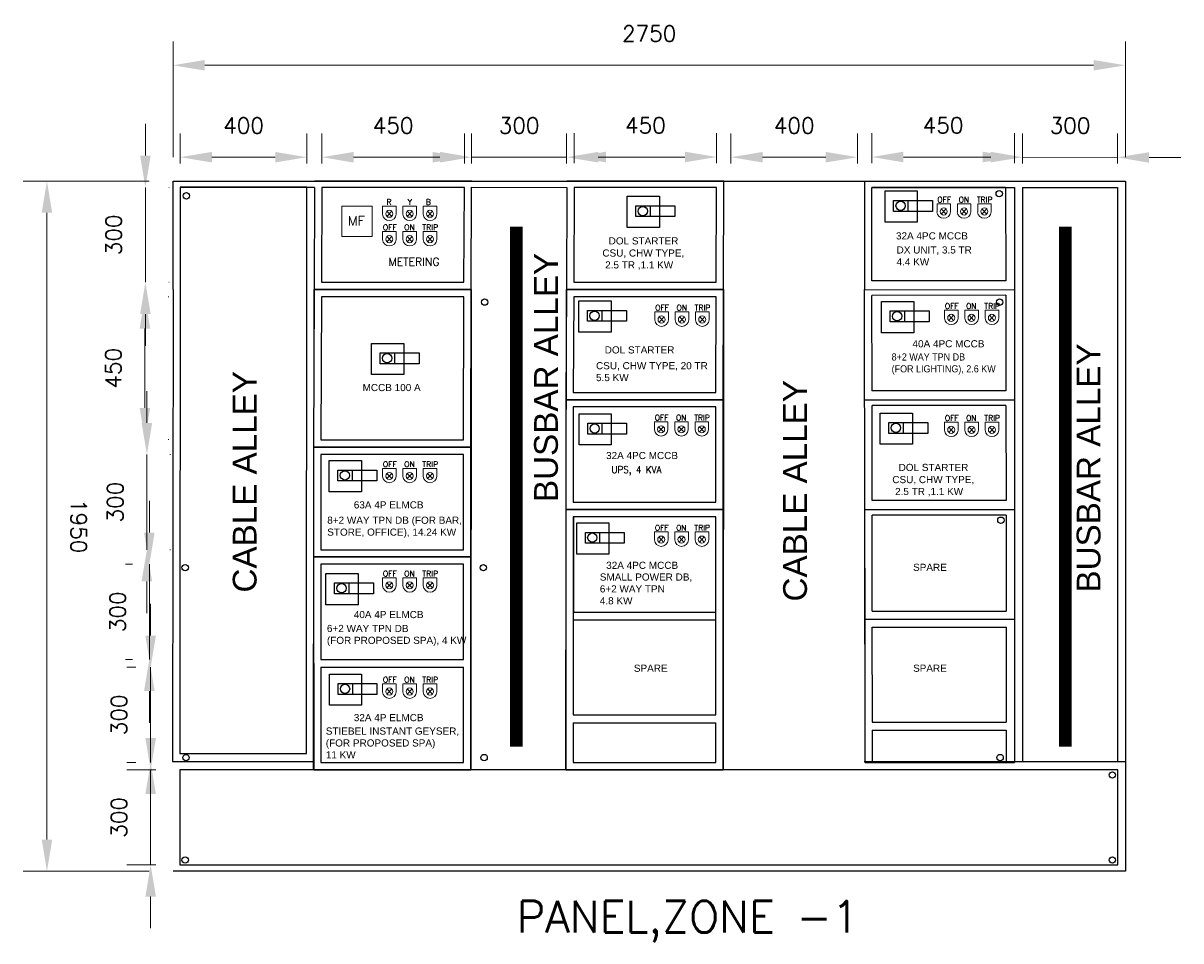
# Model space of a CAD drawing. Header units: millimetres. Extents: x 30872 to 314831, y -99829 to -24277.
# Tile 10 of 13: x 121115 to 124770, y -87685 to -84790. Entities that reach past the tile are written whole.
import ezdxf

# ---------------------------------------------------------------- set-up
doc = ezdxf.new("R2010")
doc.units = ezdxf.units.MM
doc.layers.add('SLD', color=7, linetype='Continuous')
doc.layers.add('SYMBOL', color=7, linetype='Continuous', lineweight=25)
doc.styles.add('Arial', font='arial.ttf')
doc.styles.add('Roman', font='romans', dxfattribs={"bigfont": 'bigfont'})
doc.styles.add('ROMANS', font='romans.shx')
doc.dimstyles.new('ISO-75', dxfattribs={"dimtxt": 188, "dimasz": 188, "dimexe": 75, "dimexo": 75, "dimgap": 75, "dimtad": 1, "dimtoh": 1, "dimdec": 0, "dimtxsty": 'ROMANS', "dimcen": 0, "dimclrd": 8, "dimclre": 8, "dimclrt": 141, "dimadec": 0, "dimazin": 0, "dimtfac": 1, "dimtdec": 0, "dimtix": 1, "dimtmove": 0, "dimatfit": 3, "dimfxl": 0, "dimlwd": 18, "dimlwe": 18, "dimarcsym": 0})

# ---------------------------------------------------------------- blocks, each defined once
blk = doc.blocks.new('*D37')
at = {"layer": 'Defpoints', "color": 0, "transparency": 16777216}
for p in [(123304.6, -85211.9), (122854.8, -85306.4), (123304.6, -85306.4)]:
    blk.add_point(p, dxfattribs=at)
at = {"layer": 'SLD', "color": 8, "lineweight": 18, "transparency": 16777216}
for p, q in [((122854.8, -85231.4), (122854.8, -85136.9)), ((123304.6, -85231.4), (123304.6, -85136.9)), ((122954.8, -85211.9), (123204.6, -85211.9))]:
    blk.add_line(p, q, dxfattribs=at)
at = {"layer": 'SLD', "color": 8, "transparency": 16777216}
for points in [[(122954.8, -85195.2), (122954.8, -85228.6), (122854.8, -85211.9)], [(123204.6, -85195.2), (123204.6, -85228.6), (123304.6, -85211.9)]]:
    blk.add_solid(points, dxfattribs=at)
at = {"layer": 'SLD', "transparency": 16777216, "insert": (123079.7, -85111.9), "char_height": 50, "attachment_point": 5, "style": 'ROMANS'}
blk.add_mtext('450', dxfattribs=at)
blk = doc.blocks.new('*D38')
at = {"layer": 'Defpoints', "color": 0, "transparency": 16777216}
for p in [(122531.2, -85212.5), (122531.2, -85307), (122830.7, -85307)]:
    blk.add_point(p, dxfattribs=at)
at = {"layer": 'SLD', "color": 8, "lineweight": 18, "transparency": 16777216}
for p, q in [((122531.2, -85232), (122531.2, -85137.5)), ((122830.7, -85232), (122830.7, -85137.5)), ((122431.2, -85212.5), (122331.2, -85212.5)), ((122830.7, -85212.5), (122531.2, -85212.5)), ((122930.7, -85212.5), (123030.7, -85212.5))]:
    blk.add_line(p, q, dxfattribs=at)
at = {"layer": 'SLD', "color": 8, "transparency": 16777216}
for points in [[(122431.2, -85195.8), (122431.2, -85229.2), (122531.2, -85212.5)], [(122930.7, -85195.8), (122930.7, -85229.2), (122830.7, -85212.5)]]:
    blk.add_solid(points, dxfattribs=at)
at = {"layer": 'SLD', "transparency": 16777216, "insert": (122681, -85112.5), "char_height": 50, "attachment_point": 5, "style": 'ROMANS'}
blk.add_mtext('300', dxfattribs=at)
blk = doc.blocks.new('*D39')
at = {"layer": 'Defpoints', "color": 0, "transparency": 16777216}
for p in [(122058.6, -85212.6), (122058.6, -85307.1), (122508.3, -85307.1)]:
    blk.add_point(p, dxfattribs=at)
at = {"layer": 'SLD', "color": 8, "lineweight": 18, "transparency": 16777216}
for p, q in [((122058.6, -85232.1), (122058.6, -85137.6)), ((122508.3, -85232.1), (122508.3, -85137.6)), ((122408.3, -85212.6), (122158.6, -85212.6))]:
    blk.add_line(p, q, dxfattribs=at)
at = {"layer": 'SLD', "color": 8, "transparency": 16777216}
for points in [[(122158.6, -85195.9), (122158.6, -85229.3), (122058.6, -85212.6)], [(122408.3, -85195.9), (122408.3, -85229.3), (122508.3, -85212.6)]]:
    blk.add_solid(points, dxfattribs=at)
at = {"layer": 'SLD', "transparency": 16777216, "insert": (122283.4, -85112.6), "char_height": 50, "attachment_point": 5, "style": 'ROMANS'}
blk.add_mtext('450', dxfattribs=at)
blk = doc.blocks.new('*D40')
at = {"layer": 'Defpoints', "color": 0, "transparency": 16777216}
for p in [(121611.5, -85212.5), (121611.5, -85307), (122011, -85307)]:
    blk.add_point(p, dxfattribs=at)
at = {"layer": 'SYMBOL', "color": 8, "lineweight": 18, "transparency": 16777216}
for p, q in [((121611.5, -85232), (121611.5, -85137.5)), ((122011, -85232), (122011, -85137.5)), ((121911, -85212.5), (121711.5, -85212.5))]:
    blk.add_line(p, q, dxfattribs=at)
at = {"layer": 'SYMBOL', "color": 8, "transparency": 16777216}
for points in [[(121711.5, -85195.8), (121711.5, -85229.2), (121611.5, -85212.5)], [(121911, -85195.8), (121911, -85229.2), (122011, -85212.5)]]:
    blk.add_solid(points, dxfattribs=at)
at = {"layer": 'SYMBOL', "transparency": 16777216, "insert": (121811.3, -85112.5), "char_height": 50, "attachment_point": 5, "style": 'ROMANS'}
blk.add_mtext('400', dxfattribs=at)
blk = doc.blocks.new('*D41')
at = {"layer": 'Defpoints', "color": 0, "transparency": 16777216}
for p in [(123349.6, -85212.5), (123349.6, -85307), (123749.1, -85307)]:
    blk.add_point(p, dxfattribs=at)
at = {"layer": 'SLD', "color": 8, "lineweight": 18, "transparency": 16777216}
for p, q in [((123349.6, -85232), (123349.6, -85137.5)), ((123749.1, -85232), (123749.1, -85137.5)), ((123649.1, -85212.5), (123449.6, -85212.5))]:
    blk.add_line(p, q, dxfattribs=at)
at = {"layer": 'SLD', "color": 8, "transparency": 16777216}
for points in [[(123449.6, -85195.9), (123449.6, -85229.2), (123349.6, -85212.5)], [(123649.1, -85195.9), (123649.1, -85229.2), (123749.1, -85212.5)]]:
    blk.add_solid(points, dxfattribs=at)
at = {"layer": 'SLD', "transparency": 16777216, "insert": (123549.3, -85112.5), "char_height": 50, "attachment_point": 5, "style": 'ROMANS'}
blk.add_mtext('400', dxfattribs=at)
blk = doc.blocks.new('*D35')
at = {"layer": 'Defpoints', "color": 0, "transparency": 16777216}
for p in [(124244.6, -85211.9), (123794.2, -85306.4), (124244.6, -85306.4)]:
    blk.add_point(p, dxfattribs=at)
at = {"layer": 'SLD', "color": 8, "lineweight": 18, "transparency": 16777216}
for p, q in [((123794.2, -85231.4), (123794.2, -85136.9)), ((124244.6, -85231.4), (124244.6, -85136.9)), ((123894.2, -85211.9), (124144.6, -85211.9))]:
    blk.add_line(p, q, dxfattribs=at)
at = {"layer": 'SLD', "color": 8, "transparency": 16777216}
for points in [[(123894.2, -85195.2), (123894.2, -85228.6), (123794.2, -85211.9)], [(124144.6, -85195.2), (124144.6, -85228.6), (124244.6, -85211.9)]]:
    blk.add_solid(points, dxfattribs=at)
at = {"layer": 'SLD', "transparency": 16777216, "insert": (124019.4, -85111.9), "char_height": 50, "attachment_point": 5, "rotation": 359.9972, "style": 'ROMANS'}
blk.add_mtext('450', dxfattribs=at)
blk = doc.blocks.new('*D36')
at = {"layer": 'Defpoints', "color": 0, "transparency": 16777216}
for p in [(124269.8, -85212.5), (124269.6, -85307), (124569.6, -85307.6)]:
    blk.add_point(p, dxfattribs=at)
at = {"layer": 'SLD', "color": 8, "lineweight": 18, "transparency": 16777216}
for p, q in [((124269.8, -85232), (124270, -85137.5)), ((124569.8, -85232.6), (124570, -85138.1)), ((124169.8, -85212.3), (124069.8, -85212.1)), ((124569.8, -85213.1), (124269.8, -85212.5)), ((124669.8, -85213.3), (124769.8, -85213.5))]:
    blk.add_line(p, q, dxfattribs=at)
at = {"layer": 'SLD', "color": 8, "transparency": 16777216}
for points in [[(124169.8, -85195.6), (124169.8, -85229), (124269.8, -85212.5)], [(124669.8, -85196.7), (124669.8, -85230), (124569.8, -85213.1)]]:
    blk.add_solid(points, dxfattribs=at)
at = {"layer": 'SLD', "transparency": 16777216, "insert": (124420, -85112.8), "char_height": 50, "attachment_point": 5, "rotation": 359.8839, "style": 'ROMANS'}
blk.add_mtext('300', dxfattribs=at)
blk = doc.blocks.new('*D45')
at = {"layer": 'Defpoints', "color": 0, "transparency": 16777216}
for p in [(121500.1, -85307.6), (121500.1, -85607.3), (121501.4, -85607.3)]:
    blk.add_point(p, dxfattribs=at)
at = {"layer": 'SYMBOL', "color": 8, "lineweight": 18, "transparency": 16777216}
for p, q in [((121501.4, -85207.6), (121501.4, -85107.6)), ((121501.4, -85307.6), (121501.4, -85607.3)), ((121575.1, -85307.6), (121576.4, -85307.6)), ((121575.1, -85607.3), (121576.4, -85607.3)), ((121501.4, -85707.3), (121501.4, -85807.3))]:
    blk.add_line(p, q, dxfattribs=at)
at = {"layer": 'SYMBOL', "color": 8, "transparency": 16777216}
for points in [[(121484.7, -85207.6), (121518, -85207.6), (121501.4, -85307.6)], [(121484.7, -85707.3), (121518, -85707.3), (121501.4, -85607.3)]]:
    blk.add_solid(points, dxfattribs=at)
at = {"layer": 'SYMBOL', "transparency": 16777216, "insert": (121401.4, -85457.5), "char_height": 50, "attachment_point": 5, "rotation": 90, "style": 'ROMANS'}
blk.add_mtext('300', dxfattribs=at)
blk = doc.blocks.new('*D46')
at = {"layer": 'Defpoints', "color": 0, "transparency": 16777216}
for p in [(121498.6, -85653.3), (121498.6, -86103.7), (121499.9, -86103.7)]:
    blk.add_point(p, dxfattribs=at)
at = {"layer": 'SYMBOL', "color": 8, "lineweight": 18, "transparency": 16777216}
for p, q in [((121573.6, -85653.3), (121574.9, -85653.3)), ((121499.9, -85753.3), (121499.9, -86003.7)), ((121573.6, -86103.7), (121574.9, -86103.7))]:
    blk.add_line(p, q, dxfattribs=at)
at = {"layer": 'SYMBOL', "color": 8, "transparency": 16777216}
for points in [[(121483.2, -85753.3), (121516.5, -85753.3), (121499.9, -85653.3)], [(121483.2, -86003.7), (121516.5, -86003.7), (121499.9, -86103.7)]]:
    blk.add_solid(points, dxfattribs=at)
at = {"layer": 'SYMBOL', "transparency": 16777216, "insert": (121399.9, -85878.5), "char_height": 50, "attachment_point": 5, "rotation": 90, "style": 'ROMANS'}
blk.add_mtext('450', dxfattribs=at)
blk = doc.blocks.new('*D42')
at = {"layer": 'Defpoints', "color": 0, "transparency": 16777216}
for p in [(121503, -86150.7), (121503, -86450.9), (121506.1, -86450.9)]:
    blk.add_point(p, dxfattribs=at)
at = {"layer": 'SYMBOL', "color": 8, "lineweight": 18, "transparency": 16777216}
for p, q in [((121506.1, -86050.7), (121506.1, -85950.7)), ((121506.1, -86150.7), (121506.1, -86450.9)), ((121578, -86150.7), (121581.1, -86150.7)), ((121578, -86450.9), (121581.1, -86450.9)), ((121506.1, -86550.9), (121506.1, -86650.9))]:
    blk.add_line(p, q, dxfattribs=at)
at = {"layer": 'SYMBOL', "color": 8, "transparency": 16777216}
for points in [[(121489.4, -86050.7), (121522.8, -86050.7), (121506.1, -86150.7)], [(121489.4, -86550.9), (121522.8, -86550.9), (121506.1, -86450.9)]]:
    blk.add_solid(points, dxfattribs=at)
at = {"layer": 'SYMBOL', "transparency": 16777216, "insert": (121406.1, -86300.8), "char_height": 50, "attachment_point": 5, "rotation": 90, "style": 'ROMANS'}
blk.add_mtext('300', dxfattribs=at)
blk = doc.blocks.new('*D43')
at = {"layer": 'Defpoints', "color": 0, "transparency": 16777216}
for p in [(121535.5, -86496.9), (121513.8, -86797.1), (121535.5, -86797.1)]:
    blk.add_point(p, dxfattribs=at)
at = {"layer": 'SYMBOL', "color": 8, "lineweight": 18, "transparency": 16777216}
for p, q in [((121513.8, -86396.9), (121513.8, -86296.9)), ((121460.5, -86496.9), (121438.8, -86496.9)), ((121513.8, -86496.9), (121513.8, -86797.1)), ((121460.5, -86797.1), (121438.8, -86797.1)), ((121513.8, -86897.1), (121513.8, -86997.1))]:
    blk.add_line(p, q, dxfattribs=at)
at = {"layer": 'SYMBOL', "color": 8, "transparency": 16777216}
for points in [[(121497.1, -86396.9), (121530.4, -86396.9), (121513.8, -86496.9)], [(121497.1, -86897.1), (121530.4, -86897.1), (121513.8, -86797.1)]]:
    blk.add_solid(points, dxfattribs=at)
at = {"layer": 'SYMBOL', "transparency": 16777216, "insert": (121413.8, -86647), "char_height": 50, "attachment_point": 5, "rotation": 90, "style": 'ROMANS'}
blk.add_mtext('300', dxfattribs=at)
blk = doc.blocks.new('*D44')
at = {"layer": 'Defpoints', "color": 0, "transparency": 16777216}
for p in [(121546.5, -86822.1), (121517.9, -87122.3), (121546.5, -87122.3)]:
    blk.add_point(p, dxfattribs=at)
at = {"layer": 'SYMBOL', "color": 8, "lineweight": 18, "transparency": 16777216}
for p, q in [((121517.9, -86722.1), (121517.9, -86622.1)), ((121471.5, -86822.1), (121442.9, -86822.1)), ((121517.9, -86822.1), (121517.9, -87122.3)), ((121471.5, -87122.3), (121442.9, -87122.3)), ((121517.9, -87222.3), (121517.9, -87322.3))]:
    blk.add_line(p, q, dxfattribs=at)
at = {"layer": 'SYMBOL', "color": 8, "transparency": 16777216}
for points in [[(121501.3, -86722.1), (121534.6, -86722.1), (121517.9, -86822.1)], [(121501.3, -87222.3), (121534.6, -87222.3), (121517.9, -87122.3)]]:
    blk.add_solid(points, dxfattribs=at)
at = {"layer": 'SYMBOL', "transparency": 16777216, "insert": (121417.9, -86972.2), "char_height": 50, "attachment_point": 5, "rotation": 90, "style": 'ROMANS'}
blk.add_mtext('300', dxfattribs=at)
blk = doc.blocks.new('*D48')
at = {"layer": 'Defpoints', "color": 0, "transparency": 16777216}
for p in [(121609.6, -87145.3), (121517.9, -87445.7), (121609.6, -87445.7)]:
    blk.add_point(p, dxfattribs=at)
at = {"layer": 'SYMBOL', "color": 8, "lineweight": 18, "transparency": 16777216}
for p, q in [((121517.9, -87045.3), (121517.9, -86945.3)), ((121534.6, -87145.3), (121442.9, -87145.3)), ((121517.9, -87145.3), (121517.9, -87445.7)), ((121534.6, -87445.7), (121442.9, -87445.7)), ((121517.9, -87545.7), (121517.9, -87645.7))]:
    blk.add_line(p, q, dxfattribs=at)
at = {"layer": 'SYMBOL', "color": 8, "transparency": 16777216}
for points in [[(121501.3, -87045.3), (121534.6, -87045.3), (121517.9, -87145.3)], [(121501.3, -87545.7), (121534.6, -87545.7), (121517.9, -87445.7)]]:
    blk.add_solid(points, dxfattribs=at)
at = {"layer": 'SYMBOL', "transparency": 16777216, "insert": (121417.9, -87295.5), "char_height": 50, "attachment_point": 5, "rotation": 90, "style": 'ROMANS'}
blk.add_mtext('300', dxfattribs=at)
blk = doc.blocks.new('*D64')
at = {"layer": 'Defpoints', "color": 0, "transparency": 16777216}
for p in [(121588.5, -85287.9), (121190.6, -87465.5), (121588.7, -87465.5)]:
    blk.add_point(p, dxfattribs=at)
at = {"layer": 'SYMBOL', "color": 8, "lineweight": 18, "transparency": 16777216}
for p, q in [((121513.5, -85288), (121115.5, -85288)), ((121190.5, -85388), (121190.6, -87365.5)), ((121513.7, -87465.5), (121115.6, -87465.5))]:
    blk.add_line(p, q, dxfattribs=at)
at = {"layer": 'SYMBOL', "color": 8, "transparency": 16777216}
for points in [[(121207.2, -85388), (121173.8, -85388), (121190.5, -85288)], [(121207.3, -87365.5), (121174, -87365.5), (121190.6, -87465.5)]]:
    blk.add_solid(points, dxfattribs=at)
at = {"layer": 'SYMBOL', "transparency": 16777216, "insert": (121290.6, -86376.7), "char_height": 50, "attachment_point": 5, "rotation": 270.0034, "style": 'ROMANS'}
blk.add_mtext('1950', dxfattribs=at)
blk = doc.blocks.new('*D65')
at = {"layer": 'Defpoints', "color": 0, "transparency": 16777216}
for p in [(124594.6, -84922.4), (121588.5, -85287.9), (124594.6, -85287.9)]:
    blk.add_point(p, dxfattribs=at)
at = {"layer": 'SLD', "color": 8, "lineweight": 18, "transparency": 16777216}
for p, q in [((121588.5, -85212.9), (121588.5, -84847.4)), ((124594.6, -85212.9), (124594.6, -84847.4)), ((121688.5, -84922.4), (124494.6, -84922.4))]:
    blk.add_line(p, q, dxfattribs=at)
at = {"layer": 'SLD', "color": 8, "transparency": 16777216}
for points in [[(121688.5, -84905.7), (121688.5, -84939), (121588.5, -84922.4)], [(124494.6, -84905.7), (124494.6, -84939), (124594.6, -84922.4)]]:
    blk.add_solid(points, dxfattribs=at)
at = {"layer": 'SLD', "transparency": 16777216, "insert": (123091.6, -84822.4), "char_height": 50, "attachment_point": 5, "style": 'ROMANS'}
blk.add_mtext('2750', dxfattribs=at)

msp = doc.modelspace()

# ---------------------------------------------------------------- linework, layer by layer
at = {"linetype": 'ByBlock', "lineweight": 9}
for p, q in [((122121, -85367), (122217, -85367)), ((122121, -85463), (122121, -85367)), ((122217, -85367), (122217, -85463)), ((122279, -85382.8), (122263.6, -85399.2)), ((122263.6, -85382.8), (122279, -85399.2)), ((122343.2, -85382.8), (122327.8, -85399.2)), ((122327.8, -85382.8), (122343.2, -85399.2)), ((122407.4, -85382.8), (122392, -85399.2)), ((122392, -85382.8), (122407.4, -85399.2)), ((124028.9, -85375.5), (124013.6, -85392)), ((124013.6, -85375.5), (124028.9, -85392)), ((124093.1, -85375.5), (124077.8, -85392)), ((124077.8, -85375.5), (124093.1, -85392)), ((124157.3, -85375.5), (124142, -85392)), ((124142, -85375.5), (124157.3, -85392)), ((122217, -85463), (122121, -85463)), ((122121, -85463), (122217, -85463)), ((122279, -85462.8), (122263.6, -85479.3)), ((122263.6, -85462.8), (122279, -85479.3)), ((122343.2, -85462.8), (122327.8, -85479.3)), ((122327.8, -85462.8), (122343.2, -85479.3)), ((122407.4, -85462.8), (122392, -85479.3)), ((122392, -85462.8), (122407.4, -85479.3)), ((123138.4, -85716.4), (123123, -85732.8)), ((123123, -85716.4), (123138.4, -85732.8)), ((123202.6, -85716.4), (123187.2, -85732.8)), ((123187.2, -85716.4), (123202.6, -85732.8)), ((123266.8, -85716.4), (123251.4, -85732.8)), ((123251.4, -85716.4), (123266.8, -85732.8)), ((124052.6, -85711.1), (124037.3, -85727.6)), ((124037.3, -85711.1), (124052.6, -85727.6)), ((124116.8, -85711.1), (124101.5, -85727.6)), ((124101.5, -85711.1), (124116.8, -85727.6)), ((124181, -85711.1), (124165.7, -85727.6)), ((124165.7, -85711.1), (124181, -85727.6)), ((123136.9, -86062.9), (123121.5, -86079.4)), ((123121.5, -86062.9), (123136.9, -86079.4)), ((123201.1, -86062.9), (123185.7, -86079.4)), ((123185.7, -86062.9), (123201.1, -86079.4)), ((123265.3, -86062.9), (123249.9, -86079.4)), ((123249.9, -86062.9), (123265.3, -86079.4)), ((124052.7, -86064.4), (124037.3, -86080.9)), ((124037.3, -86064.4), (124052.7, -86080.9)), ((124116.9, -86064.4), (124101.5, -86080.9)), ((124101.5, -86064.4), (124116.9, -86080.9)), ((124181.1, -86064.4), (124165.7, -86080.9)), ((124165.7, -86064.4), (124181.1, -86080.9)), ((122279, -86210.2), (122263.6, -86226.6)), ((122263.6, -86210.2), (122279, -86226.6)), ((122343.2, -86210.2), (122327.8, -86226.6)), ((122327.8, -86210.2), (122343.2, -86226.6)), ((122407.4, -86210.2), (122392, -86226.6)), ((122392, -86210.2), (122407.4, -86226.6)), ((123137.2, -86410.8), (123121.9, -86427.2)), ((123121.9, -86410.8), (123137.2, -86427.2)), ((123201.4, -86410.8), (123186.1, -86427.2)), ((123186.1, -86410.8), (123201.4, -86427.2)), ((123265.6, -86410.8), (123250.3, -86427.2)), ((123250.3, -86410.8), (123265.6, -86427.2)), ((122279, -86555.2), (122263.6, -86571.7)), ((122263.6, -86555.2), (122279, -86571.7)), ((122343.2, -86555.2), (122327.8, -86571.7)), ((122327.8, -86555.2), (122343.2, -86571.7)), ((122407.4, -86555.2), (122392, -86571.7)), ((122392, -86555.2), (122407.4, -86571.7)), ((122279, -86890.3), (122263.6, -86906.7)), ((122263.6, -86890.3), (122279, -86906.7)), ((122343.2, -86890.3), (122327.8, -86906.7)), ((122327.8, -86890.3), (122343.2, -86906.7)), ((122407.4, -86890.3), (122392, -86906.7)), ((122392, -86890.3), (122407.4, -86906.7))]:
    msp.add_line(p, q, dxfattribs=at)
msp.add_line((124594.6, -87465.5), (121589.4, -87465.6))
for points in [[(124000.1, -85384.9), (124000.1, -85359.7), (124042.8, -85359.7), (124042.8, -85384.9)], [(124064.3, -85384.9), (124064.3, -85359.7), (124107, -85359.7), (124107, -85384.9)], [(124128.5, -85384.9), (124128.5, -85359.7), (124171.1, -85359.7), (124171.1, -85384.9)], [(122250.1, -85392.2), (122250.1, -85367), (122292.8, -85367), (122292.8, -85392.2)], [(122314.3, -85392.2), (122314.3, -85367), (122357, -85367), (122357, -85392.2)], [(122378.5, -85392.2), (122378.5, -85367), (122421.2, -85367), (122421.2, -85392.2)], [(122250.1, -85472.2), (122250.1, -85447), (122292.8, -85447), (122292.8, -85472.2)], [(122314.3, -85472.2), (122314.3, -85447), (122357, -85447), (122357, -85472.2)], [(122378.5, -85472.2), (122378.5, -85447), (122421.2, -85447), (122421.2, -85472.2)], [(123109.5, -85725.8), (123109.5, -85700.6), (123152.2, -85700.6), (123152.2, -85725.8)], [(123173.7, -85725.8), (123173.7, -85700.6), (123216.4, -85700.6), (123216.4, -85725.8)], [(123237.9, -85725.8), (123237.9, -85700.6), (123280.6, -85700.6), (123280.6, -85725.8)], [(124023.8, -85720.5), (124023.8, -85695.4), (124066.4, -85695.4), (124066.4, -85720.5)], [(124088, -85720.5), (124088, -85695.4), (124130.6, -85695.4), (124130.6, -85720.5)], [(124152.2, -85720.5), (124152.2, -85695.4), (124194.8, -85695.4), (124194.8, -85720.5)], [(123108, -86072.3), (123108, -86047.2), (123150.7, -86047.2), (123150.7, -86072.3)], [(123172.2, -86072.3), (123172.2, -86047.2), (123214.9, -86047.2), (123214.9, -86072.3)], [(123236.4, -86072.3), (123236.4, -86047.2), (123279.1, -86047.2), (123279.1, -86072.3)], [(124023.8, -86073.8), (124023.8, -86048.7), (124066.5, -86048.7), (124066.5, -86073.8)], [(124088, -86073.8), (124088, -86048.7), (124130.7, -86048.7), (124130.7, -86073.8)], [(124152.2, -86073.8), (124152.2, -86048.7), (124194.9, -86048.7), (124194.9, -86073.8)], [(122250.1, -86219.6), (122250.1, -86194.4), (122292.8, -86194.4), (122292.8, -86219.6)], [(122314.3, -86219.6), (122314.3, -86194.4), (122357, -86194.4), (122357, -86219.6)], [(122378.5, -86219.6), (122378.5, -86194.4), (122421.2, -86194.4), (122421.2, -86219.6)], [(123108.4, -86420.2), (123108.4, -86395), (123151, -86395), (123151, -86420.2)], [(123172.6, -86420.2), (123172.6, -86395), (123215.2, -86395), (123215.2, -86420.2)], [(123236.8, -86420.2), (123236.8, -86395), (123279.4, -86395), (123279.4, -86420.2)], [(122250.1, -86564.6), (122250.1, -86539.4), (122292.8, -86539.4), (122292.8, -86564.6)], [(122314.3, -86564.6), (122314.3, -86539.4), (122357, -86539.4), (122357, -86564.6)], [(122378.5, -86564.6), (122378.5, -86539.4), (122421.2, -86539.4), (122421.2, -86564.6)], [(122250.1, -86899.7), (122250.1, -86874.5), (122292.8, -86874.5), (122292.8, -86899.7)], [(122314.3, -86899.7), (122314.3, -86874.5), (122357, -86874.5), (122357, -86899.7)], [(122378.5, -86899.7), (122378.5, -86874.5), (122421.2, -86874.5), (122421.2, -86899.7)]]:
    msp.add_lwpolyline(points, dxfattribs=at)
at = {"const_width": 0.5}
msp.add_lwpolyline([(121588.7, -87119.5), (121588.7, -87465.5)], dxfattribs=at)
for centre in [(121630.8, -85334.4), (122572.1, -85669.9), (124197.9, -85669.9), (124201.8, -86357.9), (121626.9, -86507.9), (122568.2, -86507.9), (121629.3, -87106.9), (122570.6, -87106.9), (124199.4, -87106.9), (124553.8, -87161.9), (121626.9, -87430.3), (124553.8, -87430.3)]:
    msp.add_circle(centre, 10)
at = {"linetype": 'ByBlock', "lineweight": 9}
for centre in [(122271.3, -85391), (122335.5, -85391), (122399.7, -85391), (124021.3, -85383.8), (124085.5, -85383.8), (124149.7, -85383.8), (122271.3, -85471.1), (122335.5, -85471.1), (122399.7, -85471.1), (123130.7, -85724.6), (123194.9, -85724.6), (123259.1, -85724.6), (124045, -85719.4), (124109.2, -85719.4), (124173.4, -85719.4), (123129.2, -86071.2), (123193.4, -86071.2), (123257.6, -86071.2), (124045, -86072.7), (124109.2, -86072.7), (124173.4, -86072.7), (122271.3, -86218.4), (122335.5, -86218.4), (122399.7, -86218.4), (123129.6, -86419), (123193.7, -86419), (123257.9, -86419), (122271.3, -86563.4), (122335.5, -86563.4), (122399.7, -86563.4), (122271.3, -86898.5), (122335.5, -86898.5), (122399.7, -86898.5)]:
    msp.add_circle(centre, 11.2, dxfattribs=at)
for centre in [(122271.5, -85391.2), (122335.6, -85391.2), (122399.8, -85391.2), (124021.4, -85383.9), (124085.6, -85383.9), (124149.8, -85383.9), (122271.5, -85471.2), (122335.6, -85471.2), (122399.8, -85471.2), (123130.9, -85724.8), (123195.1, -85724.8), (123259.3, -85724.8), (124045.1, -85719.5), (124109.3, -85719.5), (124173.5, -85719.5), (123129.4, -86071.3), (123193.6, -86071.3), (123257.8, -86071.3), (124045.2, -86072.8), (124109.4, -86072.8), (124173.6, -86072.8), (122271.5, -86218.6), (122335.6, -86218.6), (122399.8, -86218.6), (123129.7, -86419.1), (123193.9, -86419.1), (123258.1, -86419.1), (122271.5, -86563.6), (122335.6, -86563.6), (122399.8, -86563.6), (122271.5, -86898.7), (122335.6, -86898.7), (122399.8, -86898.7)]:
    msp.add_arc(centre, 21.4, 182.7201, 357.2799, dxfattribs=at)
at = {"layer": 'SLD'}
for p, q in [((121588.5, -85287.9), (124594.6, -85287.9)), ((122531.2, -85307), (122831.8, -85308.2)), ((124216.7, -85307.6), (123794.2, -85307.6)), ((123794.2, -85307.6), (124244.6, -85307.6)), ((124269.6, -85307.6), (124569.6, -85307.6))]:
    msp.add_line(p, q, dxfattribs=at)
for points in [[(121588.5, -85630.3), (121588.5, -85287.9)], [(122531.3, -85287.9), (122035.6, -85287.9)], [(122831.8, -85308.2), (122830.3, -85630.3), (123326.1, -85630.3), (123327.6, -85287.9)], [(123327.6, -85287.9), (122831.8, -85287.9)], [(123771.6, -85287.9), (123771.6, -85630.3)], [(124594.6, -85287.9), (124594.6, -87465.5)], [(121611.5, -85307), (122035.5, -85307)], [(121611.5, -85307), (121611.5, -85607.3)], [(122035.5, -85307.6), (122034, -85630.3), (122529.8, -85630.3), (122531.2, -85307)], [(123794.6, -85602.5), (123794.2, -85307.6)], [(124216.7, -85307.6), (124217.1, -85602.1)], [(124244.6, -85307.6), (124244.6, -87122.3)], [(124269.6, -85307.6), (124269.6, -87119.5)], [(124569.6, -85307.6), (124569.6, -87119.5)], [(124217.1, -85602.1), (123794.6, -85602.5)], [(121588.5, -85630.3), (121587, -87119.5), (122032.5, -87119.5), (122034, -85630.3)], [(122529.8, -85630.3), (122528.3, -87145.3)], [(122828.8, -87145.3), (122830.3, -85630.3)], [(123326.1, -85630.3), (123324.6, -87145.3)], [(123773.1, -87122.3), (123771.6, -85630.3)], [(123771.6, -85630.3), (124244.6, -85630.8)], [(124217.1, -85648.1), (123794.6, -85648.5)], [(123795, -85949.9), (123794.6, -85648.5)], [(124217.1, -85648.1), (124217.6, -85949.5)], [(123772.1, -85977.7), (124244.6, -85978.2)], [(124217.6, -85949.5), (123794.6, -85949.9)], [(124217.6, -85995.5), (123795.1, -85995.9)], [(123795.5, -86296.1), (123795.1, -85995.9)], [(124217.6, -85995.5), (124218, -86295.7)], [(124218.6, -86295.7), (123795.5, -86296.1)], [(123301.6, -86972.1), (123301.6, -86346.9), (122851.8, -86346.9), (122851.8, -86972.1)], [(123772.5, -86323.9), (124244.6, -86324.3)], [(124218.6, -86341.7), (123795.5, -86342.1)], [(123795.8, -86645.4), (123795.5, -86342.1)], [(124218.1, -86341.7), (124218.3, -86645.4)], [(122505.3, -86496.9), (122055.5, -86496.9), (122055.5, -86797.1)], [(123772.6, -86508.8), (123772.7, -87120.8)], [(122851.8, -86672.1), (123301.6, -86672.1)], [(123772.8, -86670.4), (124244.6, -86670.4)], [(123795.8, -86645.4), (124218.3, -86645.4)], [(123795.8, -86695.4), (124218.4, -86695.4)], [(123796, -86995.4), (123795.9, -86695.4)], [(124218.4, -86695.4), (124218.6, -86995.4)], [(122055.5, -86822.1), (122055.6, -87122.3), (122505.3, -87122.3), (122505.3, -86822.1)], [(122055.5, -86822.1), (122505.3, -86822.1)], [(122851.8, -86972.1), (123301.6, -86972.1)], [(122851.8, -86997.1), (123301.6, -86997.1)], [(122851.8, -86997.1), (122851.8, -87122.3), (123301.6, -87122.3), (123301.6, -86997.1)], [(123795.8, -86995.4), (124218.6, -86995.4)], [(123795.8, -87020.4), (124218.6, -87020.4)], [(124218.6, -87020.4), (124218.6, -87122.3), (123796.1, -87122.3), (123796.1, -87020.4)], [(122032.5, -87145.3), (122032.5, -87119.5)], [(122528.3, -87145.8), (122528.3, -87120)], [(122828.8, -87145.3), (122828.8, -87119.5)], [(123324.6, -87146.6), (123324.6, -87120.8)], [(123770.1, -87119.5), (124594.6, -87119.5)], [(123773.1, -87122.3), (124244.6, -87122.3)], [(124244, -87122.3), (124244, -87120.8)]]:
    msp.add_lwpolyline(points, dxfattribs=at)
for points in [[(122011, -85307), (121611.5, -85307), (121610, -87094.5), (122009.5, -87094.5)], [(122508.3, -85307.6), (122058.6, -85307.6), (122057, -85607.3), (122506.8, -85607.3)], [(123304.6, -85307.6), (122854.8, -85307.6), (122853.3, -85607.3), (123303.1, -85607.3)], [(123836, -85417.8), (123836, -85319.1), (123937.7, -85319.1), (123937.7, -85417.8)], [(123022, -85434.5), (123022, -85335.8), (123123.7, -85335.8), (123123.7, -85434.5)], [(123863.3, -85383.4), (123863.3, -85349.1), (123986.1, -85349.1), (123986.1, -85383.4)], [(123863.3, -85383.4), (123863.3, -85349.1), (123908.3, -85349.1), (123908.3, -85383.4)], [(123049.3, -85400.1), (123049.3, -85365.8), (123172.2, -85365.8), (123172.2, -85400.1)], [(123049.3, -85400.1), (123049.3, -85365.8), (123094.3, -85365.8), (123094.3, -85400.1)], [(122529.8, -85630.3), (122034, -85630.3), (122032.5, -86127.7), (122528.3, -86127.7)], [(122506.8, -85653.3), (122057, -85653.3), (122055.5, -86104.7), (122505.3, -86104.7)], [(123326.1, -85630.3), (122830.3, -85630.3), (122828.8, -85977.7), (123324.6, -85977.7)], [(123303.1, -85653.3), (122853.3, -85653.3), (122851.8, -85954.7), (123301.6, -85954.7)], [(122869.8, -85764.7), (122869.8, -85666.1), (122971.5, -85666.1), (122971.5, -85764.7)], [(123824.9, -85766.4), (123824.9, -85667.7), (123926.6, -85667.7), (123926.6, -85766.4)], [(122897.1, -85730.3), (122897.1, -85696), (123019.9, -85696), (123019.9, -85730.3)], [(122897.1, -85730.3), (122897.1, -85696), (122942.1, -85696), (122942.1, -85730.3)], [(123852.2, -85732), (123852.2, -85697.7), (123975.1, -85697.7), (123975.1, -85732)], [(123852.2, -85732), (123852.2, -85697.7), (123897.3, -85697.7), (123897.3, -85732)], [(122215.1, -85898.6), (122215.1, -85800), (122316.7, -85800), (122316.7, -85898.6)], [(122242.3, -85864.2), (122242.3, -85829.9), (122365.2, -85829.9), (122365.2, -85864.2)], [(122242.3, -85864.2), (122242.3, -85829.9), (122287.4, -85829.9), (122287.4, -85864.2)], [(123324.6, -85977.7), (122828.8, -85977.7), (122828.8, -86323.9), (123324.6, -86323.9)], [(123301.6, -86000.7), (122851.8, -86000.7), (122851.8, -86300.9), (123301.6, -86300.9)], [(122870.2, -86120.6), (122870.2, -86021.9), (122971.9, -86021.9), (122971.9, -86120.6)], [(123821.1, -86118.4), (123821.1, -86019.7), (123922.8, -86019.7), (123922.8, -86118.4)], [(122897.5, -86086.2), (122897.5, -86051.9), (123020.4, -86051.9), (123020.4, -86086.2)], [(122897.5, -86086.2), (122897.5, -86051.9), (122942.5, -86051.9), (122942.5, -86086.2)], [(123848.3, -86084), (123848.3, -86049.7), (123971.2, -86049.7), (123971.2, -86084)], [(123848.3, -86084), (123848.3, -86049.7), (123893.4, -86049.7), (123893.4, -86084)], [(122528.3, -86127.7), (122032.5, -86127.7), (122032.5, -86473.9), (122528.3, -86473.9)], [(122505.3, -86150.7), (122055.5, -86150.7), (122055.5, -86450.9), (122505.3, -86450.9)], [(122081.9, -86268.4), (122081.9, -86169.8), (122183.6, -86169.8), (122183.6, -86268.4)], [(122109.2, -86234), (122109.2, -86199.7), (122232, -86199.7), (122232, -86234)], [(122109.2, -86234), (122109.2, -86199.7), (122154.2, -86199.7), (122154.2, -86234)], [(123324.6, -86323.9), (122828.8, -86323.9), (122828.8, -87145.3), (123324.6, -87145.3)], [(123301.9, -86347.7), (122852.2, -86347.7), (122852.2, -86647.9), (123301.9, -86647.9)], [(122862.9, -86464.9), (122862.9, -86366.2), (122964.6, -86366.2), (122964.6, -86464.9)], [(122890.1, -86430.5), (122890.1, -86396.2), (123013, -86396.2), (123013, -86430.5)], [(122890.1, -86430.5), (122890.1, -86396.2), (122935.2, -86396.2), (122935.2, -86430.5)], [(122528.3, -86473.9), (122032.5, -86473.9), (122032.6, -87145.3), (122528.3, -87145.3)], [(122505.3, -86496.9), (122055.5, -86496.9), (122055.5, -86797.1), (122505.3, -86797.1)], [(122071.2, -86624.5), (122071.2, -86525.8), (122172.9, -86525.8), (122172.9, -86624.5)], [(122098.5, -86590.1), (122098.5, -86555.8), (122221.3, -86555.8), (122221.3, -86590.1)], [(122098.5, -86590.1), (122098.5, -86555.8), (122143.5, -86555.8), (122143.5, -86590.1)], [(122082.3, -86941.9), (122082.3, -86843.3), (122184, -86843.3), (122184, -86941.9)], [(122109.5, -86907.5), (122109.5, -86873.2), (122232.4, -86873.2), (122232.4, -86907.5)], [(122109.5, -86907.5), (122109.5, -86873.2), (122154.6, -86873.2), (122154.6, -86907.5)], [(124570.4, -87145.3), (121609.6, -87145.3), (121609.6, -87445.7), (124570.4, -87445.7)]]:
    msp.add_lwpolyline(points, close=True, dxfattribs=at)
at = {"layer": 'SLD', "const_width": 40}
for points in [[(122672, -85431.4), (122672, -87072.6)], [(124405.1, -85431.4), (124405.1, -87072.6)]]:
    msp.add_lwpolyline(points, dxfattribs=at)
at = {"layer": 'SLD'}
for centre, radius in [((124196.4, -85327.5), 10), ((123885.3, -85365.8), 14.7), ((123071.3, -85382.5), 14.7), ((122919.1, -85712.8), 14.7), ((123874.2, -85714.4), 14.7), ((122264.3, -85846.7), 14.7), ((122919.5, -86068.6), 14.7), ((123870.3, -86066.4), 14.7), ((122131.2, -86216.4), 14.7), ((122912.1, -86412.9), 14.7), ((122120.5, -86572.5), 14.7), ((122131.5, -86890), 14.7)]:
    msp.add_circle(centre, radius, dxfattribs=at)

# ---------------------------------------------------------------- texts
at = {"linetype": 'ByBlock', "lineweight": 9, "style": 'Roman'}
for s, height, p in [('R', 17.5, (122262.1, -85362.6)), ('Y', 17.5, (122329.4, -85362.6)), ('B', 17.5, (122386.8, -85362.6)), ('OFF', 17.5, (124001.1, -85355.4)), ('ON', 17.5, (124068.4, -85355.4)), ('TRIP', 17.5, (124125.8, -85355.4)), ('MF', 30, (122140.6, -85428.4)), ('OFF', 17.5, (122251.1, -85442.7)), ('ON', 17.5, (122318.4, -85442.7)), ('TRIP', 17.5, (122375.8, -85442.7)), ('METERING', 25, (122269, -85555.1)), ('OFF', 17.5, (123110.6, -85696.2)), ('ON', 17.5, (123177.9, -85696.2)), ('TRIP', 17.5, (123235.2, -85696.2)), ('OFF', 17.5, (124024.8, -85691)), ('ON', 17.5, (124092.1, -85691)), ('TRIP', 17.5, (124149.5, -85691)), ('OFF', 17.5, (123109.1, -86042.8)), ('ON', 17.5, (123176.3, -86042.8)), ('TRIP', 17.5, (123233.7, -86042.8)), ('OFF', 17.5, (124024.9, -86044.3)), ('ON', 17.5, (124092.1, -86044.3)), ('TRIP', 17.5, (124149.5, -86044.3)), ('OFF', 17.5, (122251.1, -86190)), ('ON', 17.5, (122318.4, -86190)), ('TRIP', 17.5, (122375.8, -86190)), ('OFF', 17.5, (123109.4, -86390.6)), ('ON', 17.5, (123176.7, -86390.6)), ('TRIP', 17.5, (123234.1, -86390.6)), ('OFF', 17.5, (122251.1, -86535.1)), ('ON', 17.5, (122318.4, -86535.1)), ('TRIP', 17.5, (122375.8, -86535.1)), ('OFF', 17.5, (122251.1, -86870.1)), ('ON', 17.5, (122318.4, -86870.1)), ('TRIP', 17.5, (122375.8, -86870.1)), ('PANEL,ZONE -1', 100, (122673.7, -87659.3))]:
    msp.add_text(s, height=height, dxfattribs=at).set_placement(p)
at = {"layer": 'SLD', "style": 'Arial'}
for s, p in [('DOL STARTER', (122963.7, -85487.8)), ('32A 4PC MCCB', (123870.6, -85472)), ('40A 4PC MCCB', (123922.8, -85812.4)), ('DOL STARTER', (122951.3, -85831.8)), ('MCCB 100 A', (122186.9, -85950.6)), ('32A 4PC MCCB', (122955.5, -86165.1)), ('DOL STARTER', (123878.9, -86202.6)), ('63A 4P ELMCB', (122159.2, -86320.8)), ('32A 4PC MCCB', (122955.9, -86511.5)), ('SPARE', (123924.6, -86517.8)), ('40A 4P ELMCB', (122159.2, -86666.9)), ('SPARE', (123043.2, -86836.2)), ('SPARE', (123924.6, -86836.2)), ('32A 4P ELMCB', (122159.2, -86992.1))]:
    msp.add_text(s, height=22.5, dxfattribs=at).set_placement(p)
for s, p in [('BUSBAR ALLEY', (122803.3, -86300.6)), ('BUSBAR ALLEY', (124516, -86586.2)), ('CABLE ALLEY', (121852.2, -86586.2)), ('CABLE ALLEY', (123589.5, -86614.5))]:
    msp.add_text(s, height=75, rotation=90, dxfattribs=at).set_placement(p)
at = {"layer": 'SLD', "char_height": 22.5, "attachment_point": 1, "style": 'Arial'}
for s, insert, width in [('CSU, CHW TYPE,\\P 2.5 TR ,1.1 KW', (122943.8, -85503.6), 6433.358), ('DX UNIT, 3.5 TR \\P4.4 KW', (123872.5, -85493.9), 6433.358), ('{\\W0.9;\\C7;8+2 WAY TPN DB\\P(FOR LIGHTING), 2.6 KW}', (123856.9, -85831.5), 5499.578), ('CSU, CHW TYPE, 20 TR\\P5.5 KW', (122923.8, -85859.1), 6433.358), ('{\\Fsimplex|c0;\\W0.9;\\C7;UPS, 4 KVA}', (122972.6, -86187), 6433.358), ('CSU, CHW TYPE,\\P 2.5 TR ,1.1 KW', (123859, -86218.5), 6433.358), ('8+2 WAY TPN DB (FOR BAR, \\PSTORE, OFFICE), 14.24 KW', (122075.4, -86346.7), 4857.245), ('SMALL POWER DB, \\P6+2 WAY TPN\\P4.8 KW', (122935.8, -86525.9), 5499.578), ('6+2 WAY TPN DB \\P(FOR PROPOSED SPA), 4 KW', (122074.3, -86688.2), 4857.245), ('STIEBEL INSTANT GEYSER, \\P(FOR PROPOSED SPA)\\P11 KW', (122070.8, -87012), 4857.245)]:
    msp.add_mtext(s, dxfattribs=dict(at, insert=insert, width=width))

# ---------------------------------------------------------------- dimensions: what is measured, and where the dimension line sits
at = {"layer": 'SLD'}
dim = msp.add_aligned_dim(p1=(121588.5, -85287.9), p2=(124594.6, -85287.9), distance=365.6, text='2750', dimstyle='ISO-75', override={"dimtxt": 50, "dimasz": 100, "dimclrt": 256}, dxfattribs=at)
dim.commit()
dim.dimension.update_dxf_attribs({"geometry": '*D65', "text_midpoint": (123091.6, -84822.4)})
for p1, p2, distance, picture, middle in [((122508.3, -85307.1), (122058.6, -85307.1), -94.5, '*D39', (122283.4, -85112.6)), ((122830.7456, -85307.0099), (122531.2251, -85307.0099), -94.4941, '*D38', (122680.9854, -85112.5158)), ((122854.8, -85306.4), (123304.6, -85306.4), 94.5, '*D37', (123079.7, -85111.9)), ((123749.0842, -85307.0313), (123349.5638, -85307.0313), -94.4941, '*D41', (123549.324, -85112.5373)), ((123794.2, -85306.4), (124244.6, -85306.4), 94.5, '*D35', (124019.4, -85111.9)), ((124569.6, -85307.6), (124269.6, -85307), -94.5, '*D36', (124420, -85112.8))]:
    dim = msp.add_aligned_dim(p1=p1, p2=p2, distance=distance, dimstyle='ISO-75', override={"dimtxt": 50, "dimasz": 100, "dimclrt": 256}, dxfattribs=at)
    dim.commit()
    dim.dimension.update_dxf_attribs({"geometry": picture, "text_midpoint": middle})
at = {"layer": 'SYMBOL'}
for p1, p2, distance, picture, middle in [((121500.1, -85307.6), (121500.1, -85607.3), 1.3, '*D45', (121401.4, -85457.5)), ((122011.0426, -85307.0099), (121611.5221, -85307.0099), -94.4941, '*D40', (121811.2824, -85112.5158)), ((121498.6, -85653.3), (121498.6, -86103.7), 1.3, '*D46', (121399.9, -85878.5)), ((121503, -86150.7), (121503, -86450.9), 3.1, '*D42', (121406.1, -86300.8)), ((121535.5, -86496.9), (121535.5, -86797.1), -21.8, '*D43', (121413.8, -86647)), ((121546.5, -86822.1), (121546.5, -87122.3), -28.6, '*D44', (121417.9, -86972.2)), ((121609.6, -87145.3), (121609.6, -87445.7), -91.7, '*D48', (121417.9, -87295.5))]:
    dim = msp.add_aligned_dim(p1=p1, p2=p2, distance=distance, dimstyle='ISO-75', override={"dimtxt": 50, "dimasz": 100, "dimclrt": 256}, dxfattribs=at)
    dim.commit()
    dim.dimension.update_dxf_attribs({"geometry": picture, "text_midpoint": middle})
dim = msp.add_aligned_dim(p1=(121588.5, -85287.9), p2=(121588.7, -87465.5), distance=-398, text='1950', dimstyle='ISO-75', override={"dimtxt": 50, "dimasz": 100, "dimclrt": 256}, dxfattribs=at)
dim.commit()
dim.dimension.update_dxf_attribs({"geometry": '*D64', "text_midpoint": (121290.6, -86376.7)})

doc.saveas('drawing.dxf')
